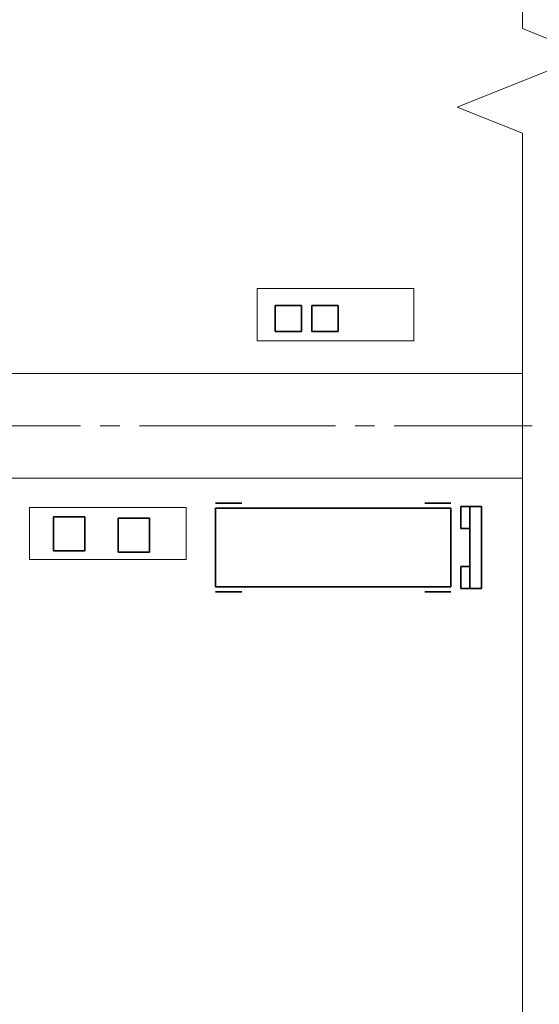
# Model space of a CAD drawing. Header units: millimetres. Extents: x 0 to 420, y 0 to 297.
# Tile 8 of 16: x 189 to 229, y 104 to 179. Entities that reach past the tile are written whole.
import ezdxf

# ---------------------------------------------------------------- set-up
doc = ezdxf.new("R2010")
doc.units = ezdxf.units.MM
for name, pattern in [('K5LT_AXLED', [19.5, 15, -1.5, 1.5, -1.5]), ('K5LT_BASIC', [0]), ('K5LT_THIN', [0]), ('K5LT_THIN_INCLUDED_TO_HATCHING', [0])]:
    doc.linetypes.add(name, pattern=pattern)

# ---------------------------------------------------------------- blocks, each defined once
blk = doc.blocks.new('U35')
at = {"color": 7, "linetype": 'K5LT_THIN_INCLUDED_TO_HATCHING', "lineweight": 9, "true_color": 0xffffff}
for p, q in [((227.839, 178.746), (227.839, 283.387)), ((232.839, 176.746), (227.839, 178.746)), ((222.839, 172.746), (232.839, 176.746)), ((227.839, 170.746), (222.839, 172.746)), ((227.839, 66.104), (227.839, 170.746))]:
    blk.add_line(p, q, dxfattribs=at)
blk = doc.blocks.new('U40')
at = {"color": 3, "linetype": 'K5LT_BASIC', "lineweight": 35, "true_color": 0x00ff00}
for p, q in [((194.337, 141.416), (191.937, 141.416)), ((191.937, 141.416), (191.937, 138.816)), ((194.337, 138.816), (194.337, 141.416)), ((191.937, 138.816), (194.337, 138.816))]:
    blk.add_line(p, q, dxfattribs=at)
blk = doc.blocks.new('U41')
at = {"color": 3, "linetype": 'K5LT_BASIC', "lineweight": 35, "true_color": 0x00ff00}
for p, q in [((199.27, 141.32), (196.87, 141.32)), ((196.87, 141.32), (196.87, 138.72)), ((199.27, 138.72), (199.27, 141.32)), ((196.87, 138.72), (199.27, 138.72))]:
    blk.add_line(p, q, dxfattribs=at)
blk = doc.blocks.new('U42')
at = {"color": 4, "linetype": 'K5LT_THIN', "lineweight": 9, "true_color": 0x00ffff}
for p, q in [((202.086, 142.138), (190.086, 142.138)), ((190.086, 142.138), (190.086, 138.138)), ((202.086, 138.138), (202.086, 142.138)), ((190.086, 138.138), (202.086, 138.138))]:
    blk.add_line(p, q, dxfattribs=at)
blk = doc.blocks.new('U43')
at = {"color": 3, "linetype": 'K5LT_BASIC', "lineweight": 35, "true_color": 0x00ff00}
for p, q in [((210.908, 157.576), (208.908, 157.576)), ((208.908, 157.576), (208.908, 155.576)), ((210.908, 155.576), (210.908, 157.576)), ((208.908, 155.576), (210.908, 155.576))]:
    blk.add_line(p, q, dxfattribs=at)
blk = doc.blocks.new('U44')
at = {"color": 3, "linetype": 'K5LT_BASIC', "lineweight": 35, "true_color": 0x00ff00}
for p, q in [((213.708, 157.576), (211.708, 157.576)), ((211.708, 157.576), (211.708, 155.576)), ((213.708, 155.576), (213.708, 157.576)), ((211.708, 155.576), (213.708, 155.576))]:
    blk.add_line(p, q, dxfattribs=at)
blk = doc.blocks.new('U45')
at = {"color": 4, "linetype": 'K5LT_THIN', "lineweight": 9, "true_color": 0x00ffff}
for p, q in [((219.522, 158.875), (207.522, 158.875)), ((207.522, 158.875), (207.522, 154.875)), ((219.522, 154.875), (219.522, 158.875)), ((207.522, 154.875), (219.522, 154.875))]:
    blk.add_line(p, q, dxfattribs=at)
blk = doc.blocks.new('U167')
at = {"color": 3, "linetype": 'K5LT_BASIC', "lineweight": 35, "true_color": 0x00ff00}
for p, q in [((204.342, 142.469), (206.342, 142.469)), ((222.342, 142.469), (220.342, 142.469)), ((204.342, 142.069), (222.342, 142.069)), ((204.342, 136.069), (204.342, 142.069)), ((222.342, 142.069), (222.342, 136.069)), ((222.342, 136.069), (204.342, 136.069)), ((204.342, 135.669), (206.342, 135.669)), ((222.342, 135.669), (220.342, 135.669))]:
    blk.add_line(p, q, dxfattribs=at)
blk = doc.blocks.new('U168')
at = {"color": 3, "linetype": 'K5LT_BASIC', "lineweight": 35, "true_color": 0x00ff00}
for p, q in [((223.111, 142.195), (223.111, 140.522)), ((223.803, 142.195), (223.111, 142.195)), ((223.803, 135.943), (223.803, 142.195)), ((223.803, 142.195), (224.678, 142.195)), ((223.803, 140.522), (223.803, 142.195)), ((224.678, 142.195), (224.678, 135.943)), ((223.111, 140.522), (223.803, 140.522)), ((223.111, 135.943), (223.111, 137.615)), ((223.111, 137.615), (223.803, 137.615)), ((223.803, 137.615), (223.803, 135.943)), ((223.803, 135.943), (223.111, 135.943)), ((224.678, 135.943), (223.803, 135.943))]:
    blk.add_line(p, q, dxfattribs=at)

msp = doc.modelspace()

# ---------------------------------------------------------------- linework, layer by layer
at = {"color": 4, "linetype": 'K5LT_THIN', "lineweight": 9, "true_color": 0x00ffff}
for p, q in [((227.838798, 152.380522), (133.147709, 152.380522)), ((133.147709, 144.380522), (227.838798, 144.380522))]:
    msp.add_line(p, q, dxfattribs=at)
at = {"color": 2, "linetype": 'K5LT_AXLED', "lineweight": 9, "true_color": 0xffff00}
msp.add_line((23.008824, 148.380522), (228.578508, 148.380522), dxfattribs=at)

# ---------------------------------------------------------------- block references
for name in ['U35', 'U45', 'U43', 'U44', 'U167', 'U42', 'U168', 'U40', 'U41']:
    msp.add_blockref(name, (0, 0))

doc.saveas('drawing.dxf')
